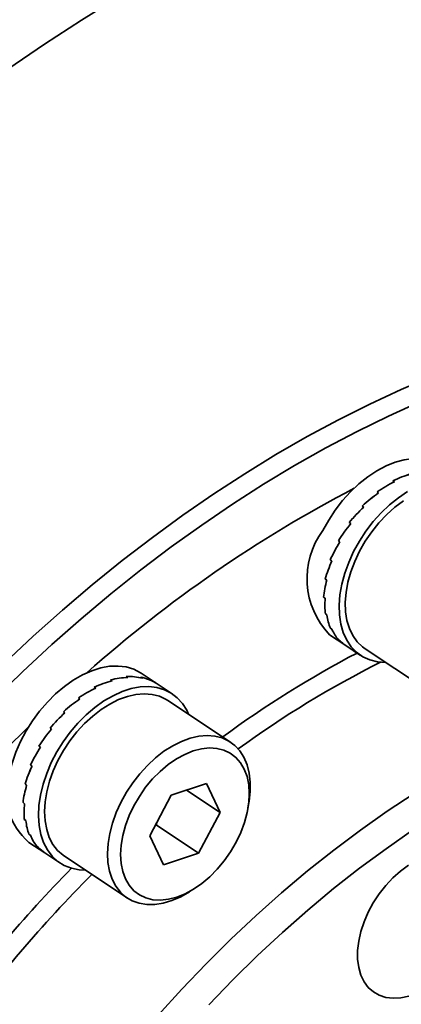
# Model space of a CAD drawing. Header units: millimetres. Extents: x -8713 to 3261, y -18743 to -8704.
# Tile 145 of 154: x 3161.17 to 3163.22, y -18291.78 to -18286.47. Entities that reach past the tile are written whole.
import ezdxf

# ---------------------------------------------------------------- set-up
doc = ezdxf.new("R2010")
doc.units = ezdxf.units.MM
doc.header["$LTSCALE"] = 10
doc.layers.add('1轮廓实线层', color=7, linetype='Continuous', lineweight=18)

msp = doc.modelspace()

# ---------------------------------------------------------------- linework, layer by layer
at = {"layer": '1轮廓实线层', "color": 7, "linetype": 'Continuous', "lineweight": 35}
for p, q in [((3163.1879, -18288.9629), (3163.1795, -18288.9574)), ((3163.1879, -18288.9629), (3163.1796, -18288.9573)), ((3163.1024, -18289.0232), (3163.094, -18289.0176)), ((3163.0941, -18289.0176), (3163.1024, -18289.0231)), ((3163.0226, -18289.0996), (3163.0142, -18289.0941)), ((3163.0143, -18289.094), (3163.0226, -18289.0995)), ((3162.9436, -18289.1832), (3162.952, -18289.1888)), ((3162.9519, -18289.1888), (3162.9436, -18289.1833)), ((3162.8936, -18289.287), (3162.8852, -18289.2814)), ((3162.8852, -18289.2814), (3162.8856, -18289.2816)), ((3162.8853, -18289.2814), (3162.8936, -18289.2869)), ((3162.8417, -18289.3841), (3162.8501, -18289.3897)), ((3162.85, -18289.3898), (3162.8417, -18289.3842)), ((3162.8419, -18289.3842), (3162.8417, -18289.3842)), ((3162.8232, -18289.4927), (3162.8148, -18289.4871)), ((3162.8148, -18289.4871), (3162.815, -18289.4871)), ((3162.8149, -18289.487), (3162.8232, -18289.4926)), ((3162.8143, -18289.5912), (3162.8059, -18289.5856)), ((3162.8059, -18289.5856), (3162.806, -18289.5856)), ((3162.8059, -18289.5856), (3162.8143, -18289.5911)), ((3162.8152, -18289.6754), (3162.8236, -18289.681)), ((3162.8236, -18289.681), (3162.8153, -18289.6755)), ((3162.8153, -18289.6755), (3162.8153, -18289.6755)), ((3162.8381, -18289.7877), (3162.9248, -18289.8452)), ((3162.8424, -18289.7527), (3162.8508, -18289.7582)), ((3162.8508, -18289.7583), (3162.8425, -18289.7527)), ((3162.8425, -18289.7527), (3162.8425, -18289.7527)), ((3162.8863, -18289.814), (3162.8947, -18289.8195)), ((3162.8947, -18289.8196), (3162.8864, -18289.814)), ((3162.8864, -18289.814), (3162.8864, -18289.814)), ((3162.9248, -18289.8452), (3163.0052, -18289.8985)), ((3163.0291, -18289.8626), (3163.3679, -18290.0874)), ((3161.9076, -18290.0512), (3161.822, -18289.9944)), ((3161.665, -18290.0362), (3161.6566, -18290.0307)), ((3161.6567, -18290.0307), (3161.665, -18290.0362)), ((3161.7501, -18290.018), (3161.7417, -18290.0125)), ((3161.7418, -18290.0124), (3161.7501, -18290.018)), ((3161.8291, -18290.0213), (3161.8207, -18290.0158)), ((3161.8208, -18290.0158), (3161.8291, -18290.0213)), ((3161.8986, -18290.0461), (3161.8902, -18290.0405)), ((3161.8903, -18290.0405), (3161.8986, -18290.0461)), ((3161.9891, -18290.1053), (3161.9076, -18290.0512)), ((3161.5775, -18290.0752), (3161.5692, -18290.0697)), ((3161.5693, -18290.0696), (3161.5776, -18290.0752)), ((3161.4916, -18290.1333), (3161.4832, -18290.1277)), ((3161.4833, -18290.1277), (3161.4917, -18290.1332)), ((3162.304, -18290.3661), (3161.9652, -18290.1413)), ((3161.4109, -18290.2079), (3161.4025, -18290.2023)), ((3161.4109, -18290.2078), (3161.4026, -18290.2022)), ((3161.3306, -18290.2901), (3161.339, -18290.2956)), ((3161.3389, -18290.2957), (3161.3306, -18290.2902)), ((3161.2789, -18290.393), (3161.2705, -18290.3874)), ((3161.2705, -18290.3874), (3161.2709, -18290.3876)), ((3161.2706, -18290.3873), (3161.2789, -18290.3929)), ((3161.225, -18290.4898), (3161.2334, -18290.4953)), ((3161.2333, -18290.4954), (3161.225, -18290.4899)), ((3161.225, -18290.4899), (3161.2252, -18290.4899)), ((3161.196, -18290.5929), (3161.2044, -18290.5984)), ((3161.2044, -18290.5985), (3161.196, -18290.593)), ((3161.196, -18290.593), (3161.1961, -18290.593)), ((3161.9845, -18290.6514), (3162.1736, -18290.5887)), ((3162.1736, -18290.5887), (3162.247, -18290.7449)), ((3162.0656, -18290.6245), (3162.247, -18290.7449)), ((3161.1848, -18290.6922), (3161.1931, -18290.6978)), ((3161.1931, -18290.6978), (3161.1848, -18290.6923)), ((3161.1849, -18290.6923), (3161.1848, -18290.6923)), ((3161.8688, -18290.8703), (3161.9845, -18290.6514)), ((3162.3979, -18290.7209), (3162.4032, -18290.6897)), ((3162.247, -18290.7449), (3162.1312, -18290.9638)), ((3161.1918, -18290.7834), (3161.2002, -18290.7889)), ((3161.1919, -18290.7835), (3161.1919, -18290.7834)), ((3161.2002, -18290.789), (3161.1919, -18290.7835)), ((3161.9023, -18290.8119), (3161.9066, -18290.7987)), ((3161.9023, -18290.8119), (3162.1312, -18290.9638)), ((3161.2169, -18290.8624), (3161.2252, -18290.868)), ((3161.2253, -18290.868), (3161.2169, -18290.8625)), ((3161.2169, -18290.8625), (3161.2169, -18290.8625)), ((3161.2169, -18290.9063), (3161.3025, -18290.963)), ((3161.9421, -18291.0265), (3161.8688, -18290.8703)), ((3161.2672, -18290.9315), (3161.2588, -18290.9259)), ((3161.2588, -18290.9259), (3161.2588, -18290.9259)), ((3161.2588, -18290.9259), (3161.2671, -18290.9314)), ((3161.3025, -18290.9631), (3161.384, -18291.0171)), ((3162.1312, -18290.9638), (3161.9421, -18291.0265)), ((3161.4079, -18290.9811), (3161.7467, -18291.206)), ((3162.0834, -18291.1716), (3162.11, -18291.1546))]:
    msp.add_line(p, q, dxfattribs=at)
at = {"layer": '1轮廓实线层', "color": 7, "linetype": 'Continuous', "lineweight": 35, "flags": 128}
for points in [[(3161.6992, -18286.3507), (3161.4993, -18286.4747), (3161.3002, -18286.6046), (3161.1022, -18286.7401)], [(3161.0843, -18289.94), (3161.2399, -18289.7947), (3161.3978, -18289.6541), (3161.5576, -18289.5185), (3161.7192, -18289.388), (3161.8824, -18289.2627), (3162.0471, -18289.1428), (3162.213, -18289.0285), (3162.38, -18288.9198), (3162.5477, -18288.817), (3162.7162, -18288.72), (3162.8851, -18288.6291), (3163.0542, -18288.5444), (3163.2234, -18288.4658), (3163.3925, -18288.3936), (3163.5612, -18288.3278), (3163.7294, -18288.2685), (3163.8968, -18288.2158)], [(3163.9953, -18288.2921), (3163.8284, -18288.3423), (3163.6608, -18288.3992), (3163.4925, -18288.4627), (3163.3238, -18288.5326), (3163.1549, -18288.609), (3162.986, -18288.6916), (3162.8173, -18288.7805), (3162.649, -18288.8755), (3162.4812, -18288.9765), (3162.3143, -18289.0834), (3162.1484, -18289.1961), (3161.9836, -18289.3143), (3161.8203, -18289.4381), (3161.6585, -18289.5671), (3161.4985, -18289.7014), (3161.3405, -18289.8406), (3161.1846, -18289.9848), (3161.0311, -18290.1336)], [(3163.4433, -18288.8758), (3163.4149, -18288.8599), (3163.3756, -18288.8456), (3163.333, -18288.8382), (3163.2877, -18288.8378), (3163.2404, -18288.8442), (3163.1916, -18288.8576), (3163.1422, -18288.8775), (3163.0927, -18288.9039), (3163.0439, -18288.9362), (3162.9964, -18288.9741), (3162.951, -18289.017), (3162.9082, -18289.0644), (3162.8687, -18289.1155), (3162.833, -18289.1696), (3162.8017, -18289.226)], [(3163.1416, -18289.9372), (3163.14, -18289.9372), (3163.0958, -18289.9336), (3163.0547, -18289.9231), (3163.0171, -18289.9059), (3162.9835, -18289.8821), (3162.9545, -18289.8522), (3162.9305, -18289.8166), (3162.9118, -18289.7756), (3162.8986, -18289.7301), (3162.8912, -18289.6804), (3162.8896, -18289.6275), (3162.8939, -18289.5719), (3162.904, -18289.5146), (3162.9198, -18289.4562), (3162.941, -18289.3976), (3162.9674, -18289.3397), (3162.9985, -18289.2832), (3163.034, -18289.2289), (3163.0733, -18289.1777), (3163.1159, -18289.1301), (3163.1613, -18289.087), (3163.2086, -18289.0488), (3163.2574, -18289.0162)], [(3163.0291, -18289.8626), (3163.0157, -18289.8529), (3162.9871, -18289.8254), (3162.9632, -18289.7922), (3162.9447, -18289.7536), (3162.9316, -18289.7104), (3162.9242, -18289.6631), (3162.9226, -18289.6124), (3162.9269, -18289.5592), (3162.937, -18289.5042), (3162.9526, -18289.4482), (3162.9737, -18289.3922), (3162.9998, -18289.3369), (3163.0306, -18289.2833), (3163.0656, -18289.232), (3163.1042, -18289.184), (3163.146, -18289.1399), (3163.1902, -18289.1003), (3163.2361, -18289.066)], [(3161.822, -18289.9944), (3161.8185, -18289.9921), (3161.7818, -18289.9733), (3161.7414, -18289.9612), (3161.6979, -18289.9559), (3161.6519, -18289.9576), (3161.604, -18289.9663), (3161.555, -18289.9817), (3161.5054, -18290.0037), (3161.4561, -18290.0319), (3161.4076, -18290.0661), (3161.3607, -18290.1056), (3161.3161, -18290.15), (3161.2743, -18290.1986), (3161.2359, -18290.2507), (3161.2015, -18290.3056), (3161.1716, -18290.3626), (3161.1466, -18290.4207), (3161.1267, -18290.4793), (3161.1125, -18290.5375)], [(3161.4079, -18290.9811), (3161.4004, -18290.9759), (3161.3708, -18290.9496), (3161.3461, -18290.9174), (3161.3265, -18290.8798), (3161.3124, -18290.8374), (3161.3039, -18290.7908), (3161.3012, -18290.7407), (3161.3044, -18290.6879), (3161.3134, -18290.6331), (3161.328, -18290.5773), (3161.3481, -18290.5213), (3161.3733, -18290.4658), (3161.4032, -18290.4118), (3161.4375, -18290.36), (3161.4755, -18290.3113), (3161.5167, -18290.2664), (3161.5605, -18290.226), (3161.6062, -18290.1906), (3161.6531, -18290.1608), (3161.7005, -18290.1372), (3161.7477, -18290.1199), (3161.794, -18290.1094), (3161.8387, -18290.1056), (3161.881, -18290.1088), (3161.9204, -18290.1189), (3161.9563, -18290.1356), (3161.9652, -18290.1413)], [(3161.5256, -18290.2185), (3161.5724, -18290.1787), (3161.6208, -18290.1443), (3161.6701, -18290.1158), (3161.7197, -18290.0935), (3161.7688, -18290.0777), (3161.8167, -18290.0688), (3161.8628, -18290.0667), (3161.9065, -18290.0716), (3161.947, -18290.0834), (3161.9839, -18290.1019), (3162.0166, -18290.1268), (3162.0447, -18290.1578), (3162.0677, -18290.1945), (3162.0777, -18290.2159)], [(3161.5204, -18291.0558), (3161.4881, -18291.0541), (3161.4459, -18291.0457), (3161.4072, -18291.0306), (3161.3723, -18291.0088), (3161.3418, -18290.9808), (3161.3162, -18290.9469), (3161.2958, -18290.9075), (3161.2809, -18290.8634), (3161.2716, -18290.8149), (3161.2682, -18290.7629), (3161.2707, -18290.7081), (3161.279, -18290.6512), (3161.293, -18290.5931), (3161.3126, -18290.5345), (3161.3374, -18290.4762), (3161.367, -18290.4192), (3161.4012, -18290.3642), (3161.4394, -18290.3119), (3161.4811, -18290.2631), (3161.5256, -18290.2185)], [(3162.0834, -18291.1716), (3162.0824, -18291.1723), (3162.0351, -18291.199), (3161.9877, -18291.2195), (3161.9409, -18291.2334), (3161.8953, -18291.2406), (3161.8517, -18291.2409), (3161.8108, -18291.2342), (3161.7731, -18291.2208), (3161.7392, -18291.2008), (3161.7097, -18291.1745), (3161.6849, -18291.1423), (3161.6653, -18291.1047), (3161.6512, -18291.0622), (3161.6427, -18291.0156), (3161.6401, -18290.9655), (3161.6432, -18290.9127), (3161.6522, -18290.858), (3161.6669, -18290.8022), (3161.6869, -18290.7461), (3161.7121, -18290.6906), (3161.7421, -18290.6366), (3161.7763, -18290.5849), (3161.8143, -18290.5362), (3161.8555, -18290.4912), (3161.8993, -18290.4508), (3161.945, -18290.4154), (3161.9919, -18290.3857), (3162.0393, -18290.362), (3162.0866, -18290.3448), (3162.1328, -18290.3342), (3162.1775, -18290.3305), (3162.2199, -18290.3337), (3162.2593, -18290.3437), (3162.2951, -18290.3605), (3162.3269, -18290.3837), (3162.3541, -18290.413), (3162.3763, -18290.448), (3162.3932, -18290.4881), (3162.4045, -18290.5327), (3162.4101, -18290.5811), (3162.4098, -18290.6327), (3162.4037, -18290.6865), (3162.4032, -18290.6897)], [(3162.1913, -18291.0917), (3162.2319, -18291.0506), (3162.2696, -18291.0055), (3162.3036, -18290.9569), (3162.3334, -18290.9058), (3162.3586, -18290.853), (3162.3785, -18290.7994), (3162.393, -18290.746), (3162.4018, -18290.6936), (3162.4046, -18290.6432), (3162.4016, -18290.5955), (3162.3926, -18290.5516), (3162.3779, -18290.5119), (3162.3578, -18290.4774), (3162.3325, -18290.4485), (3162.3025, -18290.4257), (3162.2684, -18290.4095), (3162.2306, -18290.4001), (3162.1899, -18290.3977), (3162.1469, -18290.4023), (3162.1024, -18290.4138), (3162.0571, -18290.432), (3162.0118, -18290.4567), (3161.9674, -18290.4874), (3161.9244, -18290.5235), (3161.8838, -18290.5646), (3161.8461, -18290.6097), (3161.8121, -18290.6583), (3161.7823, -18290.7094), (3161.7572, -18290.7622), (3161.7372, -18290.8158), (3161.7227, -18290.8692), (3161.7139, -18290.9216), (3161.7111, -18290.972), (3161.7141, -18291.0197), (3161.7231, -18291.0637), (3161.7378, -18291.1033), (3161.7579, -18291.1378), (3161.7832, -18291.1667), (3161.8132, -18291.1895), (3161.8474, -18291.2057), (3161.8851, -18291.2151), (3161.9259, -18291.2175), (3161.9688, -18291.2129), (3162.0134, -18291.2014), (3162.0586, -18291.1832), (3162.1039, -18291.1585), (3162.1483, -18291.1278), (3162.1913, -18291.0917)], [(3161.9133, -18291.838), (3162.0412, -18291.6971), (3162.172, -18291.5605), (3162.3054, -18291.4283), (3162.4412, -18291.3007), (3162.5792, -18291.178), (3162.7192, -18291.0602), (3162.861, -18290.9477), (3163.0043, -18290.8405), (3163.149, -18290.7389), (3163.2947, -18290.6429)], [(3161.9133, -18291.838), (3162.0412, -18291.6971), (3162.172, -18291.5605), (3162.3054, -18291.4283), (3162.4412, -18291.3007), (3162.5792, -18291.178), (3162.7192, -18291.0602), (3162.861, -18290.9477), (3163.0043, -18290.8405), (3163.149, -18290.7389), (3163.2947, -18290.6429)], [(3163.2854, -18290.8411), (3163.1421, -18290.9404), (3163, -18291.0453), (3162.8594, -18291.1555), (3162.7205, -18291.271), (3162.5836, -18291.3915), (3162.4488, -18291.5168), (3162.3164, -18291.6468), (3162.1866, -18291.7812)], [(3163.2854, -18290.8411), (3163.1421, -18290.9404), (3163, -18291.0453), (3162.8594, -18291.1555), (3162.7205, -18291.271), (3162.5836, -18291.3915), (3162.4488, -18291.5168), (3162.3164, -18291.6468), (3162.1866, -18291.7812)], [(3163.263, -18291.0293), (3163.2201, -18291.0608), (3163.1789, -18291.0975), (3163.1403, -18291.1388), (3163.1048, -18291.184), (3163.0732, -18291.2322), (3163.0459, -18291.2827), (3163.0235, -18291.3344), (3163.0064, -18291.3866), (3162.9948, -18291.4382), (3162.989, -18291.4884), (3162.9891, -18291.5361), (3162.9951, -18291.5807), (3163.0069, -18291.6213), (3163.0242, -18291.6571), (3163.0467, -18291.6875), (3163.0742, -18291.7121), (3163.1059, -18291.7303), (3163.1415, -18291.7418), (3163.1803, -18291.7464), (3163.2215, -18291.744), (3163.2644, -18291.7347)], [(3163.263, -18291.0293), (3163.2201, -18291.0608), (3163.1789, -18291.0975), (3163.1403, -18291.1388), (3163.1048, -18291.184), (3163.0732, -18291.2322), (3163.0459, -18291.2827), (3163.0235, -18291.3344), (3163.0064, -18291.3866), (3162.9948, -18291.4382), (3162.989, -18291.4884), (3162.9891, -18291.5361), (3162.9951, -18291.5807), (3163.0069, -18291.6213), (3163.0242, -18291.6571), (3163.0467, -18291.6875), (3163.0742, -18291.7121), (3163.1059, -18291.7303), (3163.1415, -18291.7418), (3163.1803, -18291.7464), (3163.2215, -18291.744), (3163.2644, -18291.7347)]]:
    msp.add_lwpolyline(points, dxfattribs=at)
at = {"layer": '1轮廓实线层', "color": 7, "linetype": 'Continuous', "lineweight": 35}
for centre, radius, start, end in [((3166.2825, -18295.3404), 7.1551, 117.58056, 131.62768), ((3163.1536, -18289.4852), 0.4371, 143.6349, 223.7929), ((3165.551, -18294.8013), 5.5443, 117.5555, 126.3886), ((3165.5145, -18294.7429), 5.3738, 116.5504, 126.1336), ((3167.6665, -18296.8997), 9.2415, 134.27084, 146.10226), ((3161.4354, -18290.6452), 0.3404, 161.5622, 230.0674), ((3166.845, -18296.351), 7.5689, 135.49972, 143.82407), ((3166.8457, -18296.3537), 7.4697, 135.0832, 143.77483)]:
    msp.add_arc(centre, radius, start, end, dxfattribs=at)
for centre, major_axis, ratio, start_param, end_param in [((3163.2326, -18289.3927), (0.3524, 0.4209), 0.696206, 0.783797, 0.993236), ((3163.2242, -18289.3872), (0.361, 0.4145), 0.681058, 0.795246, 1.004686), ((3163.2326, -18289.3927), (0.361, 0.4145), 0.681043, 1.004891, 1.214331), ((3163.2242, -18289.3872), (0.3663, 0.4107), 0.66403, 1.010469, 1.219909), ((3163.2326, -18289.3927), (0.3663, 0.4107), 0.664014, 1.220109, 1.429548), ((3163.2242, -18289.3872), (0.3685, 0.4092), 0.646031, 1.220476, 1.429916), ((3163.2242, -18289.3872), (0.3679, 0.4098), 0.627868, 1.426161, 1.6356), ((3163.2326, -18289.3927), (0.3685, 0.4092), 0.646014, 1.430111, 1.639551), ((3163.2326, -18289.3927), (0.3679, 0.4098), 0.627851, 1.635792, 1.845232), ((3163.2242, -18289.3872), (0.3647, 0.4124), 0.610255, 1.628453, 1.837893), ((3163.2242, -18289.3872), (0.3592, 0.4165), 0.593822, 1.828207, 2.037647), ((3163.2326, -18289.3927), (0.3647, 0.4124), 0.610239, 1.838082, 2.047522), ((3163.2326, -18289.3927), (0.3592, 0.4165), 0.593807, 2.037834, 2.247274), ((3163.2242, -18289.3872), (0.3519, 0.4219), 0.579122, 2.026148, 2.235588), ((3163.2242, -18289.3872), (0.343, 0.4283), 0.566637, 2.222857, 2.432296), ((3163.2326, -18289.3927), (0.3519, 0.4219), 0.579109, 2.235773, 2.445213), ((3163.2326, -18289.3927), (0.343, 0.4283), 0.566627, 2.432481, 2.641921), ((3163.2242, -18289.3872), (0.3328, 0.4354), 0.556776, 2.418775, 2.628214), ((3163.2326, -18289.3927), (0.3328, 0.4354), 0.556768, 2.628399, 2.837838), ((3163.2242, -18289.3872), (0.3218, 0.443), 0.549862, 2.614222, 2.823661), ((3163.2242, -18289.3872), (0.3101, 0.4509), 0.546127, 2.809421, 3.018861), ((3163.2326, -18289.3927), (0.3218, 0.443), 0.549857, 2.823845, 3.033285), ((3163.2242, -18289.3872), (0.2981, 0.4589), 0.545698, 3.004534, 3.136277), ((3163.2326, -18289.3927), (0.3101, 0.4509), 0.546125, 3.019044, 3.150589), ((3161.6114, -18290.5113), (0.3511, 0.4218), 0.697923, 0.755732, 0.965171), ((3161.603, -18290.5058), (0.3601, 0.4152), 0.683074, 0.767939, 0.977379), ((3161.6114, -18290.5113), (0.3389, 0.4308), 0.709859, 0.527897, 0.737336), ((3161.603, -18290.5058), (0.3511, 0.4219), 0.697936, 0.546081, 0.75552), ((3161.6114, -18290.5113), (0.3238, 0.4415), 0.717974, 0.294899, 0.504339), ((3161.603, -18290.5058), (0.3388, 0.4308), 0.709868, 0.31824, 0.52768), ((3161.6114, -18290.5113), (0.3069, 0.4531), 0.721582, 0.058573, 0.268012), ((3161.603, -18290.5058), (0.3238, 0.4415), 0.71798, 0.085238, 0.294678), ((3161.6114, -18290.5113), (0.2894, 0.4645), 0.72035, 6.262452, 6.314167), ((3161.603, -18290.5058), (0.3069, 0.4531), 0.721583, 0.006832, 0.05835), ((3161.6114, -18290.5113), (0.3601, 0.4152), 0.683059, 0.977585, 1.187025), ((3161.603, -18290.5058), (0.3659, 0.411), 0.666229, 0.983869, 1.193308), ((3161.6114, -18290.5113), (0.3659, 0.411), 0.666213, 1.193509, 1.402948), ((3161.603, -18290.5058), (0.3684, 0.4092), 0.648306, 1.194481, 1.40392), ((3161.603, -18290.5058), (0.3681, 0.4096), 0.630122, 1.400654, 1.610094), ((3161.6114, -18290.5113), (0.3684, 0.4092), 0.648289, 1.404117, 1.613556), ((3161.6114, -18290.5113), (0.3681, 0.4096), 0.630105, 1.610286, 1.819726), ((3161.603, -18290.5058), (0.3652, 0.412), 0.612404, 1.603322, 1.812762), ((3161.603, -18290.5058), (0.36, 0.4159), 0.595792, 1.803351, 2.01279), ((3161.6114, -18290.5113), (0.3652, 0.412), 0.612388, 1.812951, 2.022391), ((3161.603, -18290.5058), (0.3529, 0.4211), 0.580847, 2.001483, 2.210923), ((3161.6114, -18290.5113), (0.36, 0.4159), 0.595777, 2.012978, 2.222417), ((3161.603, -18290.5058), (0.3442, 0.4274), 0.568062, 2.198319, 2.407759), ((3161.6114, -18290.5113), (0.3529, 0.4211), 0.580834, 2.211109, 2.420548), ((3161.6114, -18290.5113), (0.3442, 0.4274), 0.568051, 2.407944, 2.617383), ((3161.603, -18290.5058), (0.3342, 0.4345), 0.557853, 2.394316, 2.603756), ((3161.603, -18290.5058), (0.3232, 0.442), 0.550556, 2.589808, 2.799248), ((3161.6114, -18290.5113), (0.3342, 0.4345), 0.557845, 2.60394, 2.81338), ((3161.603, -18290.5058), (0.3116, 0.4499), 0.546415, 2.785029, 2.994468), ((3161.6114, -18290.5113), (0.3232, 0.4421), 0.550551, 2.799432, 3.008871), ((3161.603, -18290.5058), (0.2996, 0.4579), 0.545569, 2.980145, 3.138067), ((3161.6114, -18290.5113), (0.3115, 0.4499), 0.546413, 2.994652, 3.152377)]:
    msp.add_ellipse(centre, major_axis=major_axis, ratio=ratio, start_param=start_param, end_param=end_param, dxfattribs=at)

doc.saveas('drawing.dxf')
